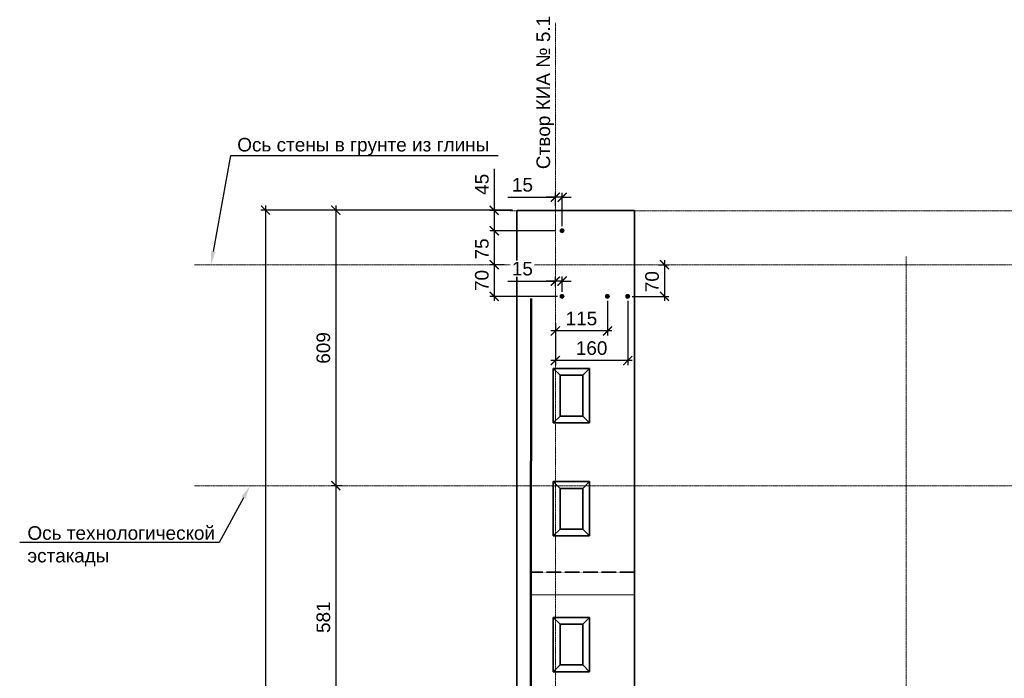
# Model space of a CAD drawing. Header units: millimetres. Extents: x 95890 to 282331, y -102179 to 66892.
# Tile 13 of 20: x 95972 to 117723, y 49758 to 64313. Entities that reach past the tile are written whole.
import ezdxf
from ezdxf import colors
from ezdxf.entities.mleader import LeaderData, LeaderLine
from ezdxf.math import Vec2, Vec3

# ---------------------------------------------------------------- set-up
doc = ezdxf.new("R2010")
doc.units = ezdxf.units.MM
doc.header["$PDMODE"] = 33
doc.header["$PDSIZE"] = 10
for name, pattern in [('( Hidden )', [0.375, 0.25, -0.125]), ('ACAD_ISO02W100', [15, 12, -3]), ('HIDDEN', [9.525, 6.35, -3.175]), ('осевая', [50.8, 31.75, -6.35, 6.35, -6.35])]:
    doc.linetypes.add(name, pattern=pattern)
for name, color, linetype, lineweight in [('Бетон', 7, 'Continuous', 50), ('Блоки', 4, 'ACAD_ISO02W100', 35), ('выданая позиция', 151, '( Hidden )', 20), ('ГТО-2_Размеры', 7, 'Continuous', 15), ('Отдел_Выноски(стрелка)', 7, 'Continuous', 15), ('Отдел_Заглавные надписи', 7, 'Continuous', 30)]:
    doc.layers.add(name, color=color, linetype=linetype, lineweight=lineweight)
for name, color, linetype in [('ГП_Штриховки', 7, 'Continuous'), ('Оси', 1, 'осевая'), ('Размеры', 7, 'Continuous')]:
    doc.layers.add(name, color=color, linetype=linetype)
doc.styles.add('arial', font='arial.ttf')
doc.styles.add('ГТО-2', font='arial.ttf')
doc.styles.add('Рогун1', font='arial.ttf')
doc.dimstyles.new('100 мм', dxfattribs={"dimscale": 100, "dimtxt": 3, "dimasz": 2, "dimexe": 1, "dimexo": 1, "dimgap": 1.2, "dimtad": 1, "dimdec": 1, "dimlfac": 0.1, "dimrnd": 0.0001, "dimtxsty": 'Рогун1', "dimblk": 'ARCHTICK', "dimcen": 2.5, "dimdle": 1, "dimaunit": 1, "dimadec": 1, "dimazin": 0, "dimtfac": 1, "dimtdec": 1, "dimtmove": 1, "dimatfit": 3, "dimldrblk": 'ARCHTICK', "dimfxl": 1, "dimtfill": 1, "dimarcsym": 0})

# ---------------------------------------------------------------- blocks, each defined once
blk = doc.blocks.new('_ArchTick')
at = {"color": 0, "linetype": 'ByBlock', "const_width": 0.15}
blk.add_lwpolyline([(-0.5, -0.5), (0.5, 0.5)], dxfattribs=at)
blk = doc.blocks.new('*D50')
at = {"layer": 'Defpoints', "color": 0, "transparency": 16777216}
for p in [(106955, 60104), (102955, 54014), (103182, 54014)]:
    blk.add_point(p, dxfattribs=at)
at = {"layer": 'ГТО-2_Размеры', "color": 0, "lineweight": -2, "transparency": 16777216}
for p, q in [((106855, 60104), (102855, 60104)), ((102955, 60204), (102955, 53914)), ((103082, 54014), (102855, 54014))]:
    blk.add_line(p, q, dxfattribs=at)
at = {"layer": 'ГТО-2_Размеры', "color": 0, "lineweight": -2, "transparency": 16777216, "xscale": 200, "yscale": 200, "zscale": 200}
for p, rotation in [((102955, 60104), 90), ((102955, 54014), 270)]:
    blk.add_blockref('_ArchTick', p, dxfattribs=dict(at, rotation=rotation))
at = {"layer": 'ГТО-2_Размеры', "color": 0, "transparency": 16777216, "insert": (102681, 57059), "char_height": 300, "attachment_point": 5, "rotation": 90, "style": 'Рогун1', "bg_fill": 3, "box_fill_scale": 1.1, "bg_fill_color": 256, "bg_fill_true_color": 13158600, "bg_fill_transparency": 0}
blk.add_mtext('609', dxfattribs=at)
blk = doc.blocks.new('*D60')
at = {"layer": 'Defpoints', "color": 0, "transparency": 16777216}
for p in [(106955, 60104), (101401, 33104), (106955, 33104)]:
    blk.add_point(p, dxfattribs=at)
at = {"layer": 'ГТО-2_Размеры', "color": 0, "lineweight": -2, "transparency": 16777216}
for p, q in [((106855, 60104), (101301, 60104)), ((101401, 60204), (101401, 33004)), ((106855, 33104), (101301, 33104))]:
    blk.add_line(p, q, dxfattribs=at)
at = {"layer": 'ГТО-2_Размеры', "color": 0, "lineweight": -2, "transparency": 16777216, "xscale": 200, "yscale": 200, "zscale": 200}
for p, rotation in [((101401, 60104), 90), ((101401, 33104), 270)]:
    blk.add_blockref('_ArchTick', p, dxfattribs=dict(at, rotation=rotation))
at = {"layer": 'ГТО-2_Размеры', "color": 0, "transparency": 16777216, "insert": (101128, 46604), "char_height": 300, "attachment_point": 5, "rotation": 90, "style": 'Рогун1', "bg_fill": 3, "box_fill_scale": 1.1, "bg_fill_color": 256, "bg_fill_true_color": 13158600, "bg_fill_transparency": 0}
blk.add_mtext('2700', dxfattribs=at)
blk = doc.blocks.new('*D58')
at = {"layer": 'Defpoints', "color": 0, "transparency": 16777216}
for p in [(103191, 54014), (102955, 48204), (103161, 48204)]:
    blk.add_point(p, dxfattribs=at)
at = {"layer": 'ГТО-2_Размеры', "color": 0, "lineweight": -2, "transparency": 16777216}
for p, q in [((103091, 54014), (102855, 54014)), ((102955, 54114), (102955, 48104)), ((103061, 48204), (102855, 48204))]:
    blk.add_line(p, q, dxfattribs=at)
at = {"layer": 'ГТО-2_Размеры', "color": 0, "lineweight": -2, "transparency": 16777216, "xscale": 200, "yscale": 200, "zscale": 200}
for p, rotation in [((102955, 54014), 90), ((102955, 48204), 270)]:
    blk.add_blockref('_ArchTick', p, dxfattribs=dict(at, rotation=rotation))
at = {"layer": 'ГТО-2_Размеры', "color": 0, "transparency": 16777216, "insert": (102681, 51109), "char_height": 300, "attachment_point": 5, "rotation": 90, "style": 'Рогун1', "bg_fill": 3, "box_fill_scale": 1.1, "bg_fill_color": 256, "bg_fill_true_color": 13158600, "bg_fill_transparency": 0}
blk.add_mtext('581', dxfattribs=at)
blk = doc.blocks.new('узкий')
at = {"layer": 'Блоки', "linetype": 'ByBlock'}
for points in [[(107769, 59104), (107769, 57904)], [(108569, 59104), (107769, 59104)], [(107919, 58954), (107919, 58054)], [(108419, 58954), (107919, 58954)], [(108419, 58054), (108419, 58954)], [(108569, 57904), (108569, 59104)], [(107769, 57904), (108569, 57904)], [(107919, 58054), (108419, 58054)]]:
    blk.add_lwpolyline(points, dxfattribs=at)
at = {"layer": 'Блоки', "linetype": 'ByBlock', "lineweight": 20}
for points in [[(107769, 59104), (107919, 58954)], [(108419, 58954), (108569, 59104)], [(107769, 57904), (107919, 58054)], [(108569, 57904), (108419, 58054)]]:
    blk.add_lwpolyline(points, dxfattribs=at)
blk = doc.blocks.new('*D145')
at = {"layer": 'Defpoints', "color": 0, "transparency": 16777216}
for p in [(106955, 60099), (106455, 59649), (107805, 59649)]:
    blk.add_point(p, dxfattribs=at)
at = {"layer": 'ГТО-2_Размеры', "color": 0, "lineweight": -2, "transparency": 16777216}
for p, q in [((106455, 61016), (106455, 60099)), ((106855, 60099), (106355, 60099)), ((106455, 60199), (106455, 59549)), ((107705, 59649), (106355, 59649))]:
    blk.add_line(p, q, dxfattribs=at)
at = {"layer": 'ГТО-2_Размеры', "color": 0, "lineweight": -2, "transparency": 16777216, "xscale": 200, "yscale": 200, "zscale": 200}
for p, rotation in [((106455, 60099), 90), ((106455, 59649), 270)]:
    blk.add_blockref('_ArchTick', p, dxfattribs=dict(at, rotation=rotation))
at = {"layer": 'ГТО-2_Размеры', "color": 0, "transparency": 16777216, "insert": (106183, 60674), "char_height": 300, "attachment_point": 5, "rotation": 90, "style": 'Рогун1', "bg_fill": 3, "box_fill_scale": 1.1, "bg_fill_color": 256, "bg_fill_true_color": 13158600, "bg_fill_transparency": 0}
blk.add_mtext('45', dxfattribs=at)
blk = doc.blocks.new('*D146')
at = {"layer": 'Defpoints', "color": 0, "transparency": 16777216}
for p in [(107911, 59649), (106455, 58899), (106651, 58899)]:
    blk.add_point(p, dxfattribs=at)
at = {"layer": 'ГТО-2_Размеры', "color": 0, "lineweight": -2, "transparency": 16777216}
for p, q in [((107811, 59649), (106355, 59649)), ((106455, 59749), (106455, 58799)), ((106551, 58899), (106355, 58899))]:
    blk.add_line(p, q, dxfattribs=at)
at = {"layer": 'ГТО-2_Размеры', "color": 0, "lineweight": -2, "transparency": 16777216, "xscale": 200, "yscale": 200, "zscale": 200}
for p, rotation in [((106455, 59649), 90), ((106455, 58899), 270)]:
    blk.add_blockref('_ArchTick', p, dxfattribs=dict(at, rotation=rotation))
at = {"layer": 'ГТО-2_Размеры', "color": 0, "transparency": 16777216, "insert": (106183, 59247), "char_height": 300, "attachment_point": 5, "rotation": 90, "style": 'Рогун1'}
blk.add_mtext('75', dxfattribs=at)
blk = doc.blocks.new('*D147')
at = {"layer": 'Defpoints', "color": 0, "transparency": 16777216}
for p in [(107805, 60389), (107805, 60099), (107955, 59653)]:
    blk.add_point(p, dxfattribs=at)
at = {"layer": 'ГТО-2_Размеры', "color": 0, "lineweight": -2, "transparency": 16777216}
for p, q in [((107805, 60199), (107805, 60489)), ((107955, 59753), (107955, 60489)), ((106756, 60389), (107805, 60389)), ((107805, 60389), (107605, 60389)), ((107955, 60389), (107805, 60389)), ((107955, 60389), (107805, 60389)), ((107955, 60389), (108155, 60389))]:
    blk.add_line(p, q, dxfattribs=at)
at = {"layer": 'ГТО-2_Размеры', "color": 0, "lineweight": -2, "transparency": 16777216, "xscale": 200, "yscale": 200, "zscale": 200}
blk.add_blockref('_ArchTick', (107805, 60389), dxfattribs=at)
at = {"layer": 'ГТО-2_Размеры', "color": 0, "lineweight": -2, "transparency": 16777216, "xscale": 200, "yscale": 200, "zscale": 200, "rotation": 180}
blk.add_blockref('_ArchTick', (107955, 60389), dxfattribs=at)
at = {"layer": 'ГТО-2_Размеры', "color": 0, "transparency": 16777216, "insert": (107078, 60662), "char_height": 300, "attachment_point": 5, "style": 'Рогун1'}
blk.add_mtext('15', dxfattribs=at)
blk = doc.blocks.new('*D163')
at = {"layer": 'Defpoints', "color": 0, "transparency": 16777216}
for p in [(106776, 58899), (106455, 58199), (107955, 58199)]:
    blk.add_point(p, dxfattribs=at)
at = {"layer": 'ГТО-2_Размеры', "color": 0, "lineweight": -2, "transparency": 16777216}
for p, q in [((106455, 58999), (106455, 58099)), ((106676, 58899), (106355, 58899)), ((107855, 58199), (106355, 58199))]:
    blk.add_line(p, q, dxfattribs=at)
at = {"layer": 'ГТО-2_Размеры', "color": 0, "lineweight": -2, "transparency": 16777216, "xscale": 200, "yscale": 200, "zscale": 200}
for p, rotation in [((106455, 58899), 90), ((106455, 58199), 270)]:
    blk.add_blockref('_ArchTick', p, dxfattribs=dict(at, rotation=rotation))
at = {"layer": 'ГТО-2_Размеры', "color": 0, "transparency": 16777216, "insert": (106182, 58549), "char_height": 300, "attachment_point": 5, "rotation": 90, "style": 'Рогун1'}
blk.add_mtext('70', dxfattribs=at)
blk = doc.blocks.new('*D164')
at = {"layer": 'Defpoints', "color": 0, "transparency": 16777216}
for p in [(107805, 58536), (107805, 58324), (107955, 58199)]:
    blk.add_point(p, dxfattribs=at)
at = {"layer": 'ГТО-2_Размеры', "color": 0, "lineweight": -2, "transparency": 16777216}
for p, q in [((106754, 58536), (107805, 58536)), ((107805, 58536), (107605, 58536)), ((107805, 58424), (107805, 58636)), ((107955, 58536), (107805, 58536)), ((107955, 58536), (107805, 58536)), ((107955, 58299), (107955, 58636)), ((107955, 58536), (108155, 58536))]:
    blk.add_line(p, q, dxfattribs=at)
at = {"layer": 'ГТО-2_Размеры', "color": 0, "lineweight": -2, "transparency": 16777216, "xscale": 200, "yscale": 200, "zscale": 200}
blk.add_blockref('_ArchTick', (107805, 58536), dxfattribs=at)
at = {"layer": 'ГТО-2_Размеры', "color": 0, "lineweight": -2, "transparency": 16777216, "xscale": 200, "yscale": 200, "zscale": 200, "rotation": 180}
blk.add_blockref('_ArchTick', (107955, 58536), dxfattribs=at)
at = {"layer": 'ГТО-2_Размеры', "color": 0, "transparency": 16777216, "insert": (107076, 58809), "char_height": 300, "attachment_point": 5, "style": 'Рогун1', "bg_fill": 3, "box_fill_scale": 1.1, "bg_fill_color": 256, "bg_fill_true_color": 13158600, "bg_fill_transparency": 0}
blk.add_mtext('15', dxfattribs=at)
blk = doc.blocks.new('*D165')
at = {"layer": 'Defpoints', "color": 0, "transparency": 16777216}
for p in [(109973, 58899), (109405, 58199), (110215, 58199)]:
    blk.add_point(p, dxfattribs=at)
at = {"layer": 'ГТО-2_Размеры', "color": 0, "lineweight": -2, "transparency": 16777216}
for p, q in [((110215, 58999), (110215, 58099)), ((110073, 58899), (110315, 58899)), ((109505, 58199), (110315, 58199))]:
    blk.add_line(p, q, dxfattribs=at)
at = {"layer": 'ГТО-2_Размеры', "color": 0, "lineweight": -2, "transparency": 16777216, "xscale": 200, "yscale": 200, "zscale": 200}
for p, rotation in [((110215, 58899), 90), ((110215, 58199), 270)]:
    blk.add_blockref('_ArchTick', p, dxfattribs=dict(at, rotation=rotation))
at = {"layer": 'ГТО-2_Размеры', "color": 0, "transparency": 16777216, "insert": (109942, 58524), "char_height": 300, "attachment_point": 5, "rotation": 90, "style": 'Рогун1'}
blk.add_mtext('70', dxfattribs=at)
blk = doc.blocks.new('*D166')
at = {"layer": 'Defpoints', "color": 0, "transparency": 16777216}
for p in [(108955, 58199), (107805, 57709), (107805, 57434)]:
    blk.add_point(p, dxfattribs=at)
at = {"layer": 'ГТО-2_Размеры', "color": 0, "lineweight": -2, "transparency": 16777216}
for p, q in [((108955, 58099), (108955, 57334)), ((109055, 57434), (107705, 57434)), ((107805, 57609), (107805, 57334))]:
    blk.add_line(p, q, dxfattribs=at)
at = {"layer": 'ГТО-2_Размеры', "color": 0, "lineweight": -2, "transparency": 16777216, "xscale": 200, "yscale": 200, "zscale": 200, "rotation": 180}
blk.add_blockref('_ArchTick', (107805, 57434), dxfattribs=at)
at = {"layer": 'ГТО-2_Размеры', "color": 0, "lineweight": -2, "transparency": 16777216, "xscale": 200, "yscale": 200, "zscale": 200}
blk.add_blockref('_ArchTick', (108955, 57434), dxfattribs=at)
at = {"layer": 'ГТО-2_Размеры', "color": 0, "transparency": 16777216, "insert": (108380, 57707), "char_height": 300, "attachment_point": 5, "style": 'Рогун1', "bg_fill": 3, "box_fill_scale": 1.1, "bg_fill_color": 256, "bg_fill_true_color": 13158600, "bg_fill_transparency": 0}
blk.add_mtext('115', dxfattribs=at)
blk = doc.blocks.new('*D167')
at = {"layer": 'Defpoints', "color": 0, "transparency": 16777216}
for p in [(109405, 58199), (107805, 57709), (107805, 56781)]:
    blk.add_point(p, dxfattribs=at)
at = {"layer": 'ГТО-2_Размеры', "color": 0, "lineweight": -2, "transparency": 16777216}
for p, q in [((109405, 58099), (109405, 56681)), ((107805, 57609), (107805, 56681)), ((109505, 56781), (107705, 56781))]:
    blk.add_line(p, q, dxfattribs=at)
at = {"layer": 'ГТО-2_Размеры', "color": 0, "lineweight": -2, "transparency": 16777216, "xscale": 200, "yscale": 200, "zscale": 200, "rotation": 180}
blk.add_blockref('_ArchTick', (107805, 56781), dxfattribs=at)
at = {"layer": 'ГТО-2_Размеры', "color": 0, "lineweight": -2, "transparency": 16777216, "xscale": 200, "yscale": 200, "zscale": 200}
blk.add_blockref('_ArchTick', (109405, 56781), dxfattribs=at)
at = {"layer": 'ГТО-2_Размеры', "color": 0, "transparency": 16777216, "insert": (108605, 57054), "char_height": 300, "attachment_point": 5, "style": 'Рогун1', "bg_fill": 3, "box_fill_scale": 1.1, "bg_fill_color": 256, "bg_fill_true_color": 13158600, "bg_fill_transparency": 0}
blk.add_mtext('160', dxfattribs=at)

msp = doc.modelspace()

# ---------------------------------------------------------------- hatches: boundary and pattern name
at = {"layer": 'ГП_Штриховки', "true_color": 0x000000, "transparency": 33554610}
h = msp.add_hatch(color=18, dxfattribs=at)
h.dxf.hatch_style = 1
h.paths.add_polyline_path([(108910.6156315, 58198.5717505, 1), (108998.6156315, 58198.5717505, 1)])
h = msp.add_hatch(color=18, dxfattribs=at)
h.dxf.hatch_style = 1
h.paths.add_polyline_path([(109360.6166055, 58198.5251724, 1), (109448.6166055, 58198.5251724, 1)])

# ---------------------------------------------------------------- linework, layer by layer
at = {"lineweight": 20}
for centre in [(108954.6156315, 58198.5717505), (109404.6166055, 58198.5251724)]:
    msp.add_circle(centre, 44, dxfattribs=at)
at = {"layer": 'Бетон', "color": 2, "lineweight": 35}
for points in [[(107239.6165756, 60093.6211), (109554.6165757, 60093.6211)], [(109554.6165757, 60093.6211), (109554.6165757, 48588.6211)]]:
    msp.add_lwpolyline(points, dxfattribs=at)
at = {"layer": 'Бетон', "color": 2}
msp.add_lwpolyline([(107268.7291754, 58155.1670669), (107252.2873018, 36604.2342996)], dxfattribs=at)
at = {"layer": 'Блоки', "ltscale": 0.5}
msp.add_lwpolyline([(107239.6165757, 52103.6211112), (109554.6165757, 52103.6211112)], dxfattribs=at)
at = {"layer": 'выданая позиция', "linetype": 'HIDDEN', "ltscale": 0.5}
msp.add_lwpolyline([(107239.6165757, 51603.6211112), (109554.6165757, 51603.6211112)], dxfattribs=at)
at = {"layer": 'Оси', "linetype": 'осевая', "lineweight": 15, "ltscale": 0.5}
for points in [[(107804.6157039, 64242.0579144), (107804.6165757, 33103.6211)], [(115554.6165758, 32750.7856543), (115554.6165758, 59077.3543109)]]:
    msp.add_lwpolyline(points, dxfattribs=at)

# ---------------------------------------------------------------- block references
at = {"layer": 'Размеры'}
for p in [(-10, -2499.9556341), (-10, -4999.9556341), (-10, -8000.6036197)]:
    msp.add_blockref('узкий', p, dxfattribs=at)

# ---------------------------------------------------------------- texts
at = {"layer": 'Отдел_Заглавные надписи', "insert": (107583.1758552, 62704.1089657), "char_height": 300, "width": 5865.721254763, "attachment_point": 5, "rotation": 90, "style": 'ГТО-2'}
msp.add_mtext('\\pxqc;Створ КИА № 5.1', dxfattribs=at)

# ---------------------------------------------------------------- dimensions: what is measured, and where the dimension line sits
at = {"layer": 'ГТО-2_Размеры'}
dim = msp.add_linear_dim(base=(102954.6165757, 54013.6211), p1=(106954.6165757, 60103.6211), p2=(103181.6134803, 54013.6211), angle=90, dimstyle='100 мм', dxfattribs=at)
dim.commit()
dim.dimension.update_dxf_attribs({"geometry": '*D50', "text_midpoint": (102681.4446794, 57058.6211)})
dim = msp.add_linear_dim(base=(110214.7313092, 58198.5251724), p1=(109973.3385125, 58898.5251745), p2=(109404.6166055, 58198.5251724), angle=90, dimstyle='100 мм', override={"dimtxt": 3, "dimdec": 6, "dimtfill": 0}, dxfattribs=at)
dim.commit()
dim.dimension.update_dxf_attribs({"geometry": '*D165', "text_midpoint": (110214.7313092, 58523.5251734), "dimtype": 160})

# ---------------------------------------------------------------- leaders
at = {"layer": 'Отдел_Выноски(стрелка)'}
ml = msp.add_multileader_mtext('Standard', dxfattribs=at)
ml.set_content('Ось технологической\\Pэстакады', color=256, style='arial')
ml.set_leader_properties()
ml.build(insert=Vec2(0, 0))
ml.multileader.update_dxf_attribs({"text_left_attachment_type": 6, "text_right_attachment_type": 6, "dogleg_length": 136.6171409, "arrow_head_size": 300})
ctx = ml.context
ctx.base_point, ctx.char_height, ctx.arrow_head_size, ctx.plane_origin = Vec3(96140.2790998, 52757.9356341), 300, 300, Vec3(90171.5471179, 59646.8455675)
ctx.left_attachment, ctx.right_attachment = 6, 6
notes = []
notes.append((ctx, [(1, (1, 1, 0), (100378.3723662, 52757.9356341), (-1, 0), 136.6171409, [(0, [(101057.9750768, 54013.6211)], 0, [])])]))
ctx.mtext.insert, ctx.mtext.width, ctx.mtext.defined_height, ctx.mtext.flow_direction = Vec3(96142.2790998, 53119.5318142), 4225.714604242, 383.2878581, 5
for ctx, leaders in notes:
    for number, flags, end, landing, length, lines in leaders:
        leader = LeaderData()
        leader.index, (leader.has_last_leader_line, leader.has_dogleg_vector, leader.attachment_direction) = number, flags
        leader.last_leader_point, leader.dogleg_vector, leader.dogleg_length = Vec3(end), Vec3(landing), length
        for number, points, colour, breaks in lines:
            line = LeaderLine()
            line.index, line.vertices, line.color, line.breaks = number, Vec3.list(points), colors.encode_raw_color(colour), breaks
            leader.lines.append(line)
        ctx.leaders.append(leader)

# ---------------------------------------------------------------- next in the draw order: dimensions: what is measured, and where the dimension line sits
at = {"layer": 'ГТО-2_Размеры'}
dim = msp.add_linear_dim(base=(101400.67373, 33103.6211), p1=(106954.6165757, 60103.6211), p2=(106954.6165757, 33103.6211), angle=90, dimstyle='100 мм', dxfattribs=at)
dim.commit()
dim.dimension.update_dxf_attribs({"geometry": '*D60', "text_midpoint": (101127.5018337, 46603.6211)})

# ---------------------------------------------------------------- next in the draw order: linework, layer by layer
at = {"layer": 'Бетон', "color": 2, "lineweight": 35}
msp.add_lwpolyline([(107239.6165757, 33103.6211), (106954.6165757, 33103.6211), (106954.6165757, 60093.6211), (107239.6165757, 60093.6211)], dxfattribs=at)
at = {"layer": 'Оси', "linetype": 'осевая', "lineweight": 15, "ltscale": 0.5}
for points in [[(99836.9762644, 58894.6210986), (162919.9732593, 58905.2163895), (166120.0004839, 60493.6211), (168458.6323831, 60493.6211)], [(106808.688753, 60087.0818692), (168458.6323831, 60112.2847343)]]:
    msp.add_lwpolyline(points, dxfattribs=at)

# ---------------------------------------------------------------- next in the draw order: dimensions: what is measured, and where the dimension line sits
at = {"layer": 'ГТО-2_Размеры'}
dim = msp.add_linear_dim(base=(102954.6165757, 48203.5051289), p1=(103190.6946691, 54013.6211), p2=(103161.0957552, 48203.5051289), angle=90, dimstyle='100 мм', override={"dimdec": 1}, dxfattribs=at)
dim.commit()
dim.dimension.update_dxf_attribs({"geometry": '*D58', "text_midpoint": (102681.4446794, 51108.5631145)})

# ---------------------------------------------------------------- next in the draw order: linework, layer by layer
at = {"layer": 'Оси', "linetype": 'осевая', "lineweight": 15, "ltscale": 0.5}
msp.add_lwpolyline([(99836.9762644, 54013.6211), (168458.6323831, 54013.6211)], dxfattribs=at)

# ---------------------------------------------------------------- next in the draw order: leaders
at = {"layer": 'Отдел_Выноски(стрелка)'}
ml = msp.add_multileader_mtext('Standard', dxfattribs=at)
ml.set_content('Ось стены в грунте из глины', color=256, style='arial')
ml.set_leader_properties()
ml.build(insert=Vec2(0, 0))
ml.multileader.update_dxf_attribs({"text_left_attachment_type": 6, "text_right_attachment_type": 6, "dogleg_length": 136.6171409, "arrow_head_size": 300})
ctx = ml.context
ctx.base_point, ctx.char_height, ctx.arrow_head_size, ctx.plane_origin = Vec3(100775.331091, 61312.5273547), 300, 300, Vec3(91203.6685377, 70700.9155181)
ctx.left_attachment, ctx.right_attachment = 6, 6
notes = []
notes.append((ctx, [(0, (1, 1, 0), (100638.7139501, 61312.5273547), (1, 0), 136.6171409, [(0, [(100195.6530739, 58894.6813412)], 0, [])])]))
ctx.mtext.insert, ctx.mtext.width, ctx.mtext.defined_height, ctx.mtext.flow_direction = Vec3(100777.331091, 61700.7265361), 5751.599629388, 720, 5
ctx.mtext.has_bg_fill, ctx.mtext.bg_color, ctx.mtext.bg_scale_factor, ctx.mtext.bg_transparency, ctx.mtext.use_window_bg_color = 1, -1027028792, 1.5, 0, 1
for ctx, leaders in notes:
    for number, flags, end, landing, length, lines in leaders:
        leader = LeaderData()
        leader.index, (leader.has_last_leader_line, leader.has_dogleg_vector, leader.attachment_direction) = number, flags
        leader.last_leader_point, leader.dogleg_vector, leader.dogleg_length = Vec3(end), Vec3(landing), length
        for number, points, colour, breaks in lines:
            line = LeaderLine()
            line.index, line.vertices, line.color, line.breaks = number, Vec3.list(points), colors.encode_raw_color(colour), breaks
            leader.lines.append(line)
        ctx.leaders.append(leader)

# ---------------------------------------------------------------- next in the draw order: dimensions: what is measured, and where the dimension line sits
at = {"layer": 'ГТО-2_Размеры'}
for base, p1, p2, override, picture, middle in [((106455.1526851, 59648.5251745), (106954.6166055, 60098.5251745), (107804.6166055, 59648.5251745), {"dimtxt": 3, "dimdec": 6}, '*D145', (106526.9994846, 60673.7907921)), ((106455.1526851, 58198.5251724), (106776.0421309, 58898.5251745), (107954.6166053, 58198.5251724), {"dimtxt": 3, "dimdec": 6, "dimtfill": 0}, '*D163', (106455.1526851, 58548.5251734))]:
    dim = msp.add_linear_dim(base=base, p1=p1, p2=p2, angle=90, dimstyle='100 мм', override=override, dxfattribs=at)
    dim.commit()
    dim.dimension.update_dxf_attribs({"geometry": picture, "text_midpoint": middle, "dimtype": 160})

# ---------------------------------------------------------------- next in the draw order: hatches: boundary and pattern name
at = {"layer": 'ГП_Штриховки', "true_color": 0x000000, "transparency": 33554610}
h = msp.add_hatch(color=18, dxfattribs=at)
h.dxf.hatch_style = 1
h.paths.add_polyline_path([(107998.6166055, 59648.5251745, 1), (107910.6166055, 59648.5251745, 1)])

# ---------------------------------------------------------------- next in the draw order: linework, layer by layer
at = {"lineweight": 20}
msp.add_circle((107954.6166055, 59648.5251745), 44, dxfattribs=at)

# ---------------------------------------------------------------- next in the draw order: dimensions: what is measured, and where the dimension line sits
at = {"layer": 'ГТО-2_Размеры'}
for base, p1, p2, angle, picture, middle in [((107804.6166055, 60388.5211484), (107954.6166055, 59653.0442346), (107804.6166055, 60098.5251745), 180, '*D147', (107078.1437892, 60407.995221)), ((106455.1526851, 58898.5251745), (107910.6166055, 59648.5251745), (106650.6811304, 58898.5251745), 90, '*D146', (106455.1526851, 59247.0167307))]:
    dim = msp.add_linear_dim(base=base, p1=p1, p2=p2, angle=angle, dimstyle='100 мм', override={"dimtxt": 3, "dimdec": 6, "dimtfill": 0}, dxfattribs=at)
    dim.commit()
    dim.dimension.update_dxf_attribs({"geometry": picture, "text_midpoint": middle, "dimtype": 160})

# ---------------------------------------------------------------- next in the draw order: dimensions: what is measured, and where the dimension line sits
dim = msp.add_linear_dim(base=(107804.6166055, 58535.958717), p1=(107954.6166053, 58198.5251724), p2=(107804.6166055, 58323.6587663), angle=180, dimstyle='100 мм', override={"dimdec": 6}, dxfattribs=at)
dim.commit()
dim.dimension.update_dxf_attribs({"geometry": '*D164', "text_midpoint": (107076.3028433, 58526.0999864), "dimtype": 160})

# ---------------------------------------------------------------- next in the draw order: dimensions: what is measured, and where the dimension line sits
dim = msp.add_linear_dim(base=(107804.6166055, 57433.5811386), p1=(108954.6156315, 58198.5717505), p2=(107804.6166055, 57708.656407), angle=180, text='115', dimstyle='100 мм', override={"dimdec": 6}, dxfattribs=at)
dim.commit()
dim.dimension.update_dxf_attribs({"geometry": '*D166', "text_midpoint": (108379.6161185, 57433.5811386), "dimtype": 160})

# ---------------------------------------------------------------- next in the draw order: dimensions: what is measured, and where the dimension line sits
dim = msp.add_linear_dim(base=(107804.6166055, 56780.690929), p1=(109404.6166055, 58198.5251724), p2=(107804.6166055, 57708.656407), angle=180, text='160', dimstyle='100 мм', override={"dimdec": 6}, dxfattribs=at)
dim.commit()
dim.dimension.update_dxf_attribs({"geometry": '*D167', "text_midpoint": (108604.6166055, 56780.690929), "dimtype": 160})

# ---------------------------------------------------------------- next in the draw order: hatches: boundary and pattern name
at = {"layer": 'ГП_Штриховки', "true_color": 0x000000, "transparency": 33554610}
h = msp.add_hatch(color=18, dxfattribs=at)
h.dxf.hatch_style = 1
h.paths.add_polyline_path([(107910.6166053, 58198.5251724, 1), (107998.6166053, 58198.5251724, 1)])

# ---------------------------------------------------------------- next in the draw order: linework, layer by layer
at = {"lineweight": 20}
msp.add_circle((107954.6166053, 58198.5251724), 44, dxfattribs=at)

doc.saveas('drawing.dxf')
